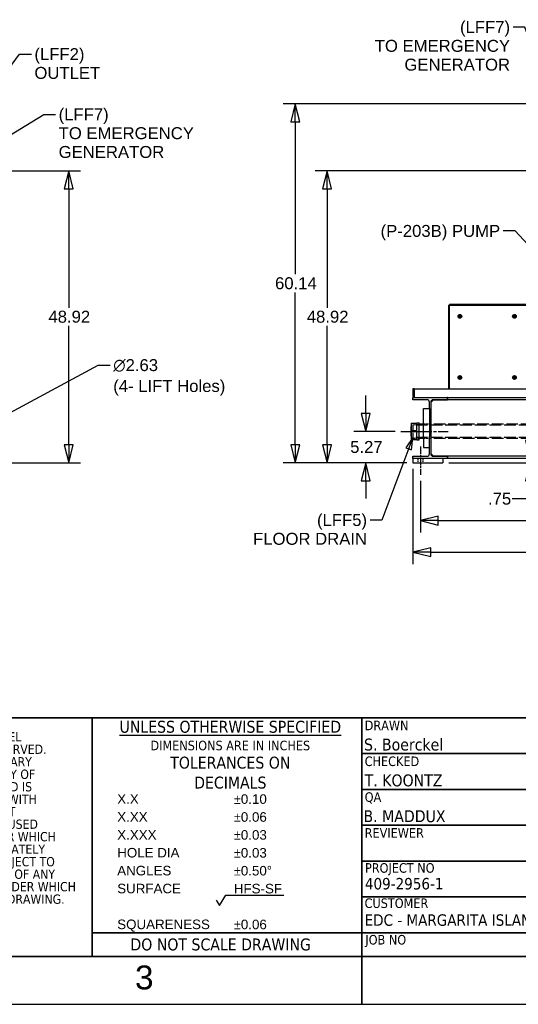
# Model space of a CAD drawing. Header units: inches. Extents: x 4 to 540, y 12 to 340.
# Tile 102 of 124: x 351 to 434, y 12 to 177. Entities that reach past the tile are written whole.
import ezdxf
from ezdxf.enums import TextEntityAlignment as Align

# ---------------------------------------------------------------- set-up
doc = ezdxf.new("R2010")
doc.units = ezdxf.units.IN
doc.header["$LTSCALE"] = 16
doc.header["$MEASUREMENT"] = 0
doc.linetypes.add('CHAIN', pattern=[0.7087, 0.4724, -0.0591, 0.1181, -0.0591])
doc.linetypes.add('DASHED', pattern=[0.2067, 0.1654, -0.0413])
doc.layers.get('0').update_dxf_attribs({"lineweight": 25})
doc.layers.get('DEFPOINTS').update_dxf_attribs({"lineweight": 25})
for name, color, linetype, lineweight in [('BORDER', 7, 'Continuous', 25), ('BORDER_INFO', 7, 'Continuous', 25), ('BORDER_TEXT', 7, 'Continuous', 25), ('CENTER', 7, 'CHAIN', 25), ('DIMEN', 7, 'Continuous', 25), ('HIDDEN', 7, 'DASHED', 25), ('Title (ANSI)', 7, 'Continuous', 50)]:
    doc.layers.add(name, color=color, linetype=linetype, lineweight=lineweight)
doc.styles.add('Note Text (ANSI)', font='tahoma.ttf')
doc.styles.get("Standard").update_dxf_attribs({"font": 'arial.ttf'})
doc.styles.add('Text Style148', font='tahoma.ttf')
doc.styles.add('Text Style149', font='tahoma.ttf')
doc.styles.add('Text Style153', font='arial.ttf')
doc.styles.add('Text Style154', font='tahoma.ttf')
doc.styles.add('Text Style154_163', font='tahoma.ttf')
doc.styles.add('Text Style190', font='tahoma.ttf', dxfattribs={"width": 0.9})
doc.styles.add('Text Style193', font='tahoma.ttf', dxfattribs={"width": 0.866606})
doc.dimstyles.new('DEFAULT-ANSI', dxfattribs={"dimscale": 16, "dimtxt": 0.125, "dimasz": 0.1875, "dimexe": 0.125, "dimexo": 0.0625, "dimgap": 0.031496, "dimtad": 0, "dimtih": 1, "dimtoh": 1, "dimrnd": 1e-08, "dimzin": 4, "dimdsep": 46, "dimtxsty": 'Standard', "dimblk": 'Filled-1', "dimcen": 0.09, "dimdle": 0.393701, "dimclrd": 256, "dimclre": 256, "dimclrt": 256, "dimadec": 0, "dimazin": 1, "dimtfac": 1.504, "dimtofl": 0, "dimtmove": 0, "dimatfit": 3, "dimldrblk": 'Filled-1', "dimfxl": 1, "dimtolj": 1, "dimtzin": 4, "dimlwd": 25, "dimlwe": 25, "dimarcsym": 0})
doc.dimstyles.new('DEFAULT-ANSI$7', dxfattribs={"dimscale": 16, "dimtxt": 0.125, "dimasz": 0.125, "dimexe": 0.125, "dimexo": 0.0625, "dimgap": 0.031496, "dimtad": 0, "dimtih": 1, "dimtoh": 1, "dimrnd": 1e-08, "dimzin": 4, "dimdsep": 46, "dimtxsty": 'Standard', "dimblk": 'Filled-1', "dimcen": 0.09, "dimdle": 0.393701, "dimclrd": 256, "dimclre": 256, "dimclrt": 256, "dimadec": 0, "dimazin": 1, "dimtfac": 1.504, "dimtofl": 0, "dimtmove": 0, "dimatfit": 3, "dimldrblk": 'Filled-1', "dimfxl": 1, "dimtolj": 1, "dimtzin": 4, "dimlwd": 25, "dimlwe": 25, "dimarcsym": 0})

# ---------------------------------------------------------------- blocks, each defined once
blk = doc.blocks.new('Borders ProEnergy ANSI-D')
at = {"layer": 'BORDER', "lineweight": 35}
for p, q in [((33.25, 1.25), (0.75, 1.25)), ((25.5, 0.75), (25.5, 1.25))]:
    blk.add_line(p, q, dxfattribs=at)
at = {"layer": 'DEFPOINTS'}
blk.add_line((0.25, 0.75), (33.75, 0.75), dxfattribs=at)
at = {"layer": 'BORDER_TEXT', "style": 'Text Style153'}
blk.add_text('3', height=0.25, dxfattribs=at).set_placement((23.125, 0.90625))
blk = doc.blocks.new('Title Blocks PROSERVICES')
at = {"layer": 'BORDER', "lineweight": 35}
for p, q in [((5, 7.45), (-1.306, 7.45)), ((2.176, 7.45), (2.176, 4.95)), ((5, 7.45), (5, 4.95)), ((12.75, 7.45), (5, 7.45)), ((5, 7.075), (7.75, 7.075)), ((5, 6.7), (7.75, 6.7)), ((5, 6.325), (7.75, 6.325)), ((5, 5.95), (7.75, 5.95)), ((5, 5.575), (7.75, 5.575)), ((5, 5.2), (2.176, 5.2)), ((7.75, 5.2), (5, 5.2)), ((-1.306, 4.95), (5, 4.95)), ((5, 4.95), (12.75, 4.95))]:
    blk.add_line(p, q, dxfattribs=at)
at = {"layer": 'BORDER_INFO'}
for p, q in [((3.511, 5.484), (3.576, 5.594)), ((3.576, 5.594), (4.185, 5.594)), ((3.476, 5.542), (3.511, 5.484))]:
    blk.add_line(p, q, dxfattribs=at)
at = {"layer": 'BORDER_INFO', "style": 'Text Style154'}
for s, p in [('DRAWN', (5.03, 7.42)), ('CHECKED', (5.03, 7.045)), ('QA', (5.03, 6.67)), ('REVIEWER', (5.03, 6.295)), ('PROJECT NO', (5.033, 5.928)), ('CUSTOMER', (5.029, 5.559)), ('JOB NO', (5.037, 5.176))]:
    blk.add_text(s, height=0.1, dxfattribs=at).set_placement(p, align=Align.TOP_LEFT)
at = {"layer": 'BORDER_INFO', "style": 'Text Style149'}
blk.add_text('DO NOT SCALE DRAWING', height=0.125, dxfattribs=at).set_placement((3.522, 5.077), align=Align.MIDDLE_CENTER)
at = {"layer": 'BORDER_INFO', "insert": (3.623, 7.419), "char_height": 0.075, "width": 2.7434, "attachment_point": 2, "line_spacing_factor": 1.002201, "style": 'Text Style154_163'}
blk.add_mtext('\\fTahoma|b0|i0;\\H0.1250;\\LUNLESS OTHERWISE SPECIFIED\\P\\l\\fTahoma|b0|i0;\\H0.1000;DIMENSIONS ARE IN INCHES\\P\\fTahoma|b0|i0;\\H0.1250;TOLERANCES ON\\PDECIMALS', dxfattribs=at)
at = {"layer": 'BORDER_INFO', "char_height": 0.1, "attachment_point": 1, "line_spacing_factor": 1.125}
for s, insert, width in [('\\fArial|b0|i0;\\H0.1000;X.X\\PX.XX\\PX.XXX\\fArial|b1|i0;\\H0.1000;\\L\\P\\l\\fArial|b0|i0;\\H0.1000;HOLE DIA\\fArial|b1|i0;\\H0.1000;\\L\\P\\l\\fArial|b0|i0;\\H0.1000;ANGLES\\PSURFACE\\P \\PSQUARENESS', (2.439, 6.65), 0.97073), ('\\fAIGDT|b0|i0;\\H0.1000;`\\fArial|b0|i0;\\H0.1000;0.10\\P\\fAIGDT|b0|i0;\\H0.1000;`\\fArial|b0|i0;\\H0.1000;0.06\\P\\fAIGDT|b0|i0;\\H0.1000;`\\fArial|b0|i0;\\H0.1000;0.03\\P\\fAIGDT|b0|i0;\\H0.1000;`\\fArial|b0|i0;\\H0.1000;0.03\\P\\fAIGDT|b0|i0;\\H0.1000;`\\fArial|b0|i0;\\H0.1000;0.50\\fAIGDT|b0|i0;\\H0.1000;~\\P\\fArial|b0|i0;\\H0.1000;HFS-SF\\P \\P\\fAIGDT|b0|i0;\\H0.1000;`\\fArial|b0|i0;\\H0.1000;0.06', (3.66, 6.649), 1.27725)]:
    blk.add_mtext(s, dxfattribs=dict(at, insert=insert, width=width))
at = {"layer": 'BORDER_TEXT', "insert": (0.495, 7.3), "char_height": 0.12, "attachment_point": 2, "line_spacing_factor": 0.808895, "style": 'Note Text (ANSI)'}
blk.add_mtext('\\fTahoma|b0|i0;\\H0.0970;© COPYRIGHT, 2009, PRO STEEL \\PMANUFACTURING ALL RIGHTS RESERVED. \\PTHIS DRAWING IS THE PROPRIETARY\\PAND/OR CONFIDENTIAL PROPERTY OF \\PPRO STEEL MANUFACTURING AND IS\\PLOANED IN STRICT CONFIDENCE WITH \\PTHE UNDERSTANDING THAT IT\\PWILL NOT BE REPRODUCED NOR USED \\PFOR ANY PURPOSE EXCEPT THAT FOR WHICH \\PIT IS LOANED.  IT SHALL BE IMMEDIATELY \\PRETURNED ON DEMAND, AND IS SUBJECT TO \\PALL OTHER TERMS AND CONDITIONS OF ANY \\PWRITTEN AGREEMENT OR PURCHASE ORDER WHICH\\PINCORPORATES OR RELATES TO THIS DRAWING.\\fTahoma|b0|i0;\\H0.0900;\\P\\fTahoma|b0|i0;\\H0.1200; ', dxfattribs=at)
at = {"layer": 'Title (ANSI)'}
for tag, p, height, style in [('AUTHOR_001', (5.024, 7.108), 0.125, 'Text Style149'), ('CREATION_DATE_001', (6.761, 7.132), 0.125, 'Text Style149'), ('CHECKED_BY_001', (5.03, 6.733), 0.125, 'Text Style149'), ('CHECKED_DATE_001', (6.771, 6.757), 0.125, 'Text Style149'), ('TITLE_001', (7.769, 6.471), 0.18, 'Text Style148'), ('ENG_APPROVAL_DATE_001', (6.767, 6.382), 0.125, 'Text Style149'), ('ENG_APPROVED_BY_001', (5.017, 6.358), 0.125, 'Text Style149'), ('SUBJECT_001', (7.759, 5.797), 0.18, 'Text Style148'), ('PROJECT_001', (5.032, 5.653), 0.12, 'Note Text (ANSI)'), ('Sheet_Size_001', (7.911, 5.285), 0.18, 'Text Style148'), ('COMPANY_001', (5.029, 5.272), 0.12, 'Note Text (ANSI)'), ('Sheet_Revision_001', (12.453, 5.313), 0.125, 'Text Style149'), ('MASS\\P0;_001', (9.607, 4.986), 0.12, 'Note Text (ANSI)')]:
    blk.add_attdef(tag, p, '', height=height, dxfattribs=dict(at, style=style))
for tag, p, height, style, width in [('DESCRIPTION_001', (7.797, 6.141), 0.18, 'Text Style190', 0.9), ('SCALE_001', (8.247, 5.039), 0.12, 'Text Style193', 0.8666)]:
    blk.add_attdef(tag, p, '', height=height, dxfattribs=dict(at, style=style, width=width))
at = {"layer": 'Title (ANSI)', "style": 'Note Text (ANSI)'}
for tag, p in [('MFG_APPROVED_BY', (5.03, 6.101)), ('MFG_APPROVED_DATE', (6.78, 6.102)), ('COST_CENTER', (5.607, 5.14))]:
    blk.add_attdef(tag, text='', height=0.12, dxfattribs=at).set_placement(p, align=Align.TOP_LEFT)
blk.add_attdef('ML', text='', height=0.12, dxfattribs=at).set_placement((8.769, 5.391), align=Align.MIDDLE_CENTER)
blk = doc.blocks.new('Filled-1')
at = {"color": 0}
for p, q in [((0, 0), (-1, 0.25)), ((-1, 0.25), (-1, -0.25)), ((-1, 0), (0, 0)), ((-1, -0.25), (0, 0))]:
    blk.add_line(p, q, dxfattribs=at)
at = {"color": 0, "flags": 128}
blk.add_lwpolyline([(-1, -0.25), (0, 0), (-1, 0.25), (-1, -0.25)], dxfattribs=at)
at = {"color": 0}
blk.add_solid([(-1, -0.25), (0, 0), (-1, 0.25), (-1, -0.25)], dxfattribs=at)
blk = doc.blocks.new('*D41')
at = {"layer": 'DEFPOINTS', "color": 0, "linetype": 'Continuous'}
for p in [(342.28, 151.64), (341.26, 102.72), (358.9, 102.72)]:
    blk.add_point(p, dxfattribs=at)
at = {"layer": 'DIMEN', "linetype": 'Continuous', "lineweight": 25}
for p, q in [((343.28, 151.64), (360.9, 151.64)), ((358.9, 148.64), (358.9, 128.7)), ((358.9, 105.72), (358.9, 125.65)), ((342.26, 102.72), (360.9, 102.72))]:
    blk.add_line(p, q, dxfattribs=at)
at = {"layer": 'DIMEN', "linetype": 'Continuous', "lineweight": 25, "xscale": 3, "yscale": 3, "zscale": 3}
for p, rotation in [((358.9, 151.64), 90), ((358.9, 102.72), 270)]:
    blk.add_blockref('Filled-1', p, dxfattribs=dict(at, rotation=rotation))
at = {"layer": 'DIMEN', "linetype": 'Continuous', "lineweight": 25, "insert": (355.5, 128.2), "char_height": 2, "attachment_point": 1}
blk.add_mtext('\\A1;48.92', dxfattribs=at)
blk = doc.blocks.new('*D44')
at = {"layer": 'DEFPOINTS', "color": 0, "linetype": 'Continuous'}
for p in [(408.65, 107.99), (414.56, 107.99), (416.56, 102.72)]:
    blk.add_point(p, dxfattribs=at)
at = {"layer": 'DIMEN', "linetype": 'Continuous', "lineweight": 25}
for p, q in [((408.65, 110.99), (408.65, 113.99)), ((413.56, 107.99), (406.65, 107.99)), ((415.56, 102.72), (406.65, 102.72)), ((408.65, 99.72), (408.65, 96.72))]:
    blk.add_line(p, q, dxfattribs=at)
at = {"layer": 'DIMEN', "linetype": 'Continuous', "lineweight": 25, "xscale": 3, "yscale": 3, "zscale": 3}
for p, rotation in [((408.65, 107.99), 270), ((408.65, 102.72), 90)]:
    blk.add_blockref('Filled-1', p, dxfattribs=dict(at, rotation=rotation))
at = {"layer": 'DIMEN', "linetype": 'Continuous', "lineweight": 25, "insert": (406.05, 106.38), "char_height": 2, "attachment_point": 1}
blk.add_mtext('\\A1;5.27', dxfattribs=at)
blk = doc.blocks.new('*D45')
at = {"layer": 'DEFPOINTS', "color": 0, "linetype": 'Continuous'}
for p in [(402.18, 151.64), (441.06, 151.64), (416.56, 102.72)]:
    blk.add_point(p, dxfattribs=at)
at = {"layer": 'DIMEN', "linetype": 'Continuous', "lineweight": 25}
for p, q in [((440.06, 151.64), (400.18, 151.64)), ((402.18, 148.64), (402.18, 128.7)), ((402.18, 105.72), (402.18, 125.65)), ((415.56, 102.72), (400.18, 102.72))]:
    blk.add_line(p, q, dxfattribs=at)
at = {"layer": 'DIMEN', "linetype": 'Continuous', "lineweight": 25, "xscale": 3, "yscale": 3, "zscale": 3}
for p, rotation in [((402.18, 151.64), 90), ((402.18, 102.72), 270)]:
    blk.add_blockref('Filled-1', p, dxfattribs=dict(at, rotation=rotation))
at = {"layer": 'DIMEN', "linetype": 'Continuous', "lineweight": 25, "insert": (398.78, 128.2), "char_height": 2, "attachment_point": 1}
blk.add_mtext('\\A1;48.92', dxfattribs=at)
blk = doc.blocks.new('*D46')
at = {"layer": 'DEFPOINTS', "color": 0, "linetype": 'Continuous'}
for p in [(396.84, 162.85), (460.1, 162.85), (416.56, 102.72)]:
    blk.add_point(p, dxfattribs=at)
at = {"layer": 'DIMEN', "linetype": 'Continuous', "lineweight": 25}
for p, q in [((459.1, 162.85), (394.84, 162.85)), ((396.84, 159.85), (396.84, 134.31)), ((396.84, 105.72), (396.84, 131.26)), ((415.56, 102.72), (394.84, 102.72))]:
    blk.add_line(p, q, dxfattribs=at)
at = {"layer": 'DIMEN', "linetype": 'Continuous', "lineweight": 25, "xscale": 3, "yscale": 3, "zscale": 3}
for p, rotation in [((396.84, 162.85), 90), ((396.84, 102.72), 270)]:
    blk.add_blockref('Filled-1', p, dxfattribs=dict(at, rotation=rotation))
at = {"layer": 'DIMEN', "linetype": 'Continuous', "lineweight": 25, "insert": (393.46, 133.81), "char_height": 2, "attachment_point": 1}
blk.add_mtext('\\A1;60.14', dxfattribs=at)
blk = doc.blocks.new('*D47')
at = {"layer": 'DEFPOINTS', "color": 0, "linetype": 'Continuous'}
for p in [(421.56, 102.72), (430.9, 103.47), (436.16, 103.47)]:
    blk.add_point(p, dxfattribs=at)
at = {"layer": 'DIMEN', "linetype": 'Continuous', "lineweight": 25}
for p, q in [((436.16, 106.47), (436.16, 109.47)), ((422.56, 102.72), (438.16, 102.72)), ((436.16, 99.72), (436.16, 96.7)), ((436.16, 96.7), (433.16, 96.7))]:
    blk.add_line(p, q, dxfattribs=at)
at = {"layer": 'DIMEN', "linetype": 'Continuous', "lineweight": 25, "xscale": 3, "yscale": 3, "zscale": 3}
for p, rotation in [((436.16, 103.47), 270), ((436.16, 102.72), 90)]:
    blk.add_blockref('Filled-1', p, dxfattribs=dict(at, rotation=rotation))
at = {"layer": 'DIMEN', "linetype": 'Continuous', "lineweight": 25, "insert": (429.14, 97.72), "char_height": 2, "attachment_point": 1}
blk.add_mtext('\\A1;.75', dxfattribs=at)
blk = doc.blocks.new('*D48')
at = {"layer": 'DEFPOINTS', "color": 0, "linetype": 'Continuous'}
for p in [(417.81, 100.72), (508.31, 100.72), (508.31, 93.04)]:
    blk.add_point(p, dxfattribs=at)
at = {"layer": 'DIMEN', "linetype": 'Continuous', "lineweight": 25}
for p, q in [((417.81, 99.72), (417.81, 91.04)), ((508.31, 99.72), (508.31, 91.04)), ((420.81, 93.04), (459.18, 93.04)), ((505.31, 93.04), (466.93, 93.04))]:
    blk.add_line(p, q, dxfattribs=at)
at = {"layer": 'DIMEN', "linetype": 'Continuous', "lineweight": 25, "xscale": 3, "yscale": 3, "zscale": 3, "rotation": 180}
blk.add_blockref('Filled-1', (417.81, 93.04), dxfattribs=at)
at = {"layer": 'DIMEN', "linetype": 'Continuous', "lineweight": 25, "xscale": 3, "yscale": 3, "zscale": 3}
blk.add_blockref('Filled-1', (508.31, 93.04), dxfattribs=at)
at = {"layer": 'DIMEN', "linetype": 'Continuous', "lineweight": 25, "insert": (459.69, 94.06), "char_height": 2, "attachment_point": 1}
blk.add_mtext('\\A1;90.50', dxfattribs=at)
blk = doc.blocks.new('*D49')
at = {"layer": 'DEFPOINTS', "color": 0, "linetype": 'Continuous'}
for p in [(416.56, 102.72), (509.56, 102.72), (509.56, 87.75)]:
    blk.add_point(p, dxfattribs=at)
at = {"layer": 'DIMEN', "linetype": 'Continuous', "lineweight": 25}
for p, q in [((416.56, 101.72), (416.56, 85.75)), ((509.56, 101.72), (509.56, 85.75)), ((419.56, 87.75), (459.18, 87.75)), ((506.56, 87.75), (466.93, 87.75))]:
    blk.add_line(p, q, dxfattribs=at)
at = {"layer": 'DIMEN', "linetype": 'Continuous', "lineweight": 25, "xscale": 3, "yscale": 3, "zscale": 3, "rotation": 180}
blk.add_blockref('Filled-1', (416.56, 87.75), dxfattribs=at)
at = {"layer": 'DIMEN', "linetype": 'Continuous', "lineweight": 25, "xscale": 3, "yscale": 3, "zscale": 3}
blk.add_blockref('Filled-1', (509.56, 87.75), dxfattribs=at)
at = {"layer": 'DIMEN', "linetype": 'Continuous', "lineweight": 25, "insert": (459.69, 88.77), "char_height": 2, "attachment_point": 1}
blk.add_mtext('\\A1;93.00', dxfattribs=at)

msp = doc.modelspace()

# ---------------------------------------------------------------- linework, layer by layer
for p, q in [((422.557, 115.826), (422.557, 129.138)), ((422.557, 129.138), (422.661, 129.138)), ((422.661, 115.826), (422.661, 129.138)), ((437.307, 129.243), (422.662, 129.243)), ((422.662, 129.139), (422.662, 129.243)), ((422.662, 129.139), (437.307, 129.139)), ((422.557, 115.139), (422.557, 115.826)), ((422.557, 115.826), (422.661, 115.826)), ((422.661, 115.139), (422.661, 115.826)), ((416.557, 115.139), (416.557, 113.951)), ((416.744, 115.139), (416.557, 115.139)), ((416.557, 113.951), (416.744, 113.951)), ((416.744, 113.951), (416.744, 115.139)), ((416.745, 115.139), (416.745, 113.951)), ((416.745, 115.139), (509.368, 115.139)), ((416.557, 113.639), (422.307, 113.639)), ((416.557, 113.279), (416.557, 113.639)), ((418.922, 113.279), (416.557, 113.279)), ((419.312, 111.804), (419.312, 112.889)), ((419.552, 112.889), (419.552, 104.219)), ((419.619, 112.889), (419.557, 112.826)), ((419.557, 112.826), (419.557, 104.281)), ((419.947, 113.216), (419.619, 112.889)), ((422.307, 113.279), (419.942, 113.279)), ((422.369, 113.216), (419.947, 113.216)), ((422.307, 113.639), (422.307, 113.279)), ((422.369, 113.639), (422.307, 113.639)), ((422.369, 113.639), (422.369, 113.279)), ((422.369, 113.639), (503.744, 113.639)), ((422.369, 113.279), (422.369, 113.216)), ((503.744, 113.279), (422.369, 113.279)), ((418.312, 111.804), (419.312, 111.804)), ((418.312, 107.109), (418.312, 111.804)), ((419.312, 111.804), (419.312, 107.109)), ((416.307, 108.068), (416.307, 109.348)), ((416.307, 109.348), (417.221, 109.348)), ((417.221, 108.068), (417.221, 109.427)), ((417.221, 109.427), (417.615, 109.427)), ((417.615, 106.553), (417.615, 109.427)), ((418.312, 109.177), (417.615, 109.177)), ((419.557, 109.177), (419.552, 109.177)), ((416.32, 108.068), (416.307, 108.068)), ((416.307, 107.911), (416.32, 107.911)), ((416.307, 106.631), (416.307, 107.911)), ((417.221, 108.068), (416.32, 108.068)), ((416.32, 107.911), (416.32, 108.068)), ((417.221, 107.911), (416.32, 107.911)), ((417.221, 106.553), (417.221, 107.911)), ((416.307, 106.631), (417.221, 106.631)), ((417.221, 106.553), (417.615, 106.553)), ((418.312, 106.802), (417.615, 106.802)), ((418.312, 107.109), (418.312, 105.304)), ((419.312, 105.304), (419.312, 107.109)), ((419.557, 106.802), (419.552, 106.802)), ((418.312, 105.304), (419.312, 105.304)), ((419.312, 104.219), (419.312, 105.304)), ((419.557, 104.281), (419.619, 104.219)), ((419.619, 104.219), (419.947, 103.891)), ((416.557, 103.829), (418.922, 103.829)), ((416.557, 103.469), (416.557, 103.829)), ((422.307, 103.469), (416.557, 103.469)), ((416.557, 103.469), (416.557, 102.719)), ((416.557, 102.719), (421.557, 102.719)), ((419.942, 103.829), (422.307, 103.829)), ((419.947, 103.891), (422.369, 103.891)), ((421.557, 103.469), (421.557, 102.719)), ((422.307, 103.829), (422.307, 103.469)), ((422.369, 103.891), (422.369, 103.829)), ((422.369, 103.829), (422.369, 103.469)), ((503.744, 103.829), (422.369, 103.829)), ((503.744, 103.469), (422.369, 103.469))]:
    msp.add_line(p, q)
for centre, radius in [((424.432, 127.264), 0.312), ((424.432, 127.264), 0.125), ((424.432, 127.264), 0.0938), ((433.557, 127.264), 0.312), ((433.557, 127.264), 0.125), ((433.557, 127.264), 0.0938), ((424.432, 117.014), 0.312), ((424.432, 117.014), 0.125), ((433.557, 117.014), 0.312), ((433.557, 117.014), 0.125), ((424.432, 117.014), 0.0938), ((433.557, 117.014), 0.0938)]:
    msp.add_circle(centre, radius)
for centre, radius, start, end in [((424.432, 127.264), 0.243, 123.94297, 176.05703), ((424.432, 127.264), 0.243, 183.94297, 236.05703), ((424.432, 127.264), 0.219, 150, 210), ((424.432, 127.264), 0.219, 90, 150), ((424.432, 127.264), 0.219, 210, 270), ((424.432, 127.264), 0.244, 63.94297, 116.05703), ((424.432, 127.264), 0.244, 243.94297, 296.05703), ((424.432, 127.264), 0.219, 30, 90), ((424.432, 127.264), 0.219, 270, 330), ((424.432, 127.264), 0.243, 6.42541, 56.05703), ((424.432, 127.264), 0.243, 303.94297, 353.57459), ((424.432, 127.264), 0.219, 330, 30), ((433.557, 127.264), 0.243, 123.94297, 176.05703), ((433.557, 127.264), 0.243, 183.94297, 236.05703), ((433.557, 127.264), 0.219, 150, 210), ((433.557, 127.264), 0.219, 90, 150), ((433.557, 127.264), 0.219, 210, 270), ((433.557, 127.264), 0.243, 63.94297, 116.05703), ((433.557, 127.264), 0.244, 243.94297, 296.05703), ((433.557, 127.264), 0.219, 30, 90), ((433.557, 127.264), 0.219, 270, 330), ((433.557, 127.264), 0.243, 6.42541, 56.05703), ((433.557, 127.264), 0.243, 303.94297, 353.57459), ((433.557, 127.264), 0.219, 330, 30), ((424.432, 117.014), 0.243, 123.94297, 176.05703), ((424.432, 117.014), 0.219, 90, 150), ((424.432, 117.014), 0.244, 63.94297, 116.05703), ((424.432, 117.014), 0.219, 30, 90), ((424.432, 117.014), 0.244, 6.42541, 56.05703), ((433.557, 117.014), 0.243, 123.94297, 176.05703), ((433.557, 117.014), 0.219, 90, 150), ((433.557, 117.014), 0.243, 63.94297, 116.05703), ((433.557, 117.014), 0.219, 30, 90), ((433.557, 117.014), 0.243, 6.42541, 56.05703), ((424.432, 117.014), 0.243, 183.94297, 236.05703), ((424.432, 117.014), 0.219, 150, 210), ((424.432, 117.014), 0.219, 210, 270), ((424.432, 117.014), 0.244, 243.94297, 296.05703), ((424.432, 117.014), 0.219, 270, 330), ((424.432, 117.014), 0.243, 303.94297, 353.57459), ((424.432, 117.014), 0.219, 330, 30), ((433.557, 117.014), 0.243, 183.94297, 236.05703), ((433.557, 117.014), 0.219, 150, 210), ((433.557, 117.014), 0.219, 210, 270), ((433.557, 117.014), 0.244, 243.94297, 296.05703), ((433.557, 117.014), 0.219, 270, 330), ((433.557, 117.014), 0.243, 303.94297, 353.57459), ((433.557, 117.014), 0.219, 330, 30), ((418.922, 112.889), 0.39, 0, 90), ((419.942, 112.889), 0.39, 90, 180), ((424.662, 107.99), 8.465, 170.76611, 189.23389), ((418.922, 104.219), 0.39, 270, 0), ((419.942, 104.219), 0.39, 180, 270)]:
    msp.add_arc(centre, radius, start, end)
for points, knots in [([(422.786, 129.014), (422.744, 129.04), (422.703, 129.067), (422.68, 129.094), (422.668, 129.108), (422.661, 129.123), (422.661, 129.138)], [0, 0, 0, 0, 0.6441813, 0.6441813, 0.6441813, 1, 1, 1, 1]), ([(422.786, 129.014), (422.76, 129.056), (422.733, 129.097), (422.706, 129.12), (422.691, 129.132), (422.677, 129.139), (422.662, 129.139)], [0, 0, 0, 0, 0.6441813, 0.6441813, 0.6441813, 1, 1, 1, 1]), ([(424.668, 127.291), (424.669, 127.291), (424.67, 127.291), (424.672, 127.291), (424.672, 127.291), (424.673, 127.291), (424.674, 127.291), (424.674, 127.291)], [0.112895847, 0.112895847, 0.112895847, 0.112895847, 0.120064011, 0.120064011, 0.128616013, 0.128616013, 0.137140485, 0.137140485, 0.137140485, 0.137140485]), ([(424.674, 127.236), (424.674, 127.236), (424.673, 127.236), (424.672, 127.236), (424.672, 127.236), (424.67, 127.236), (424.669, 127.236), (424.668, 127.236)], [0.137140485, 0.137140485, 0.137140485, 0.137140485, 0.145664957, 0.145664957, 0.154216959, 0.154216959, 0.161385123, 0.161385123, 0.161385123, 0.161385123]), ([(433.793, 127.291), (433.794, 127.291), (433.795, 127.291), (433.797, 127.291), (433.797, 127.291), (433.798, 127.291), (433.799, 127.291), (433.799, 127.291)], [0.112895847, 0.112895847, 0.112895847, 0.112895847, 0.120064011, 0.120064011, 0.128616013, 0.128616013, 0.137140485, 0.137140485, 0.137140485, 0.137140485]), ([(433.799, 127.236), (433.799, 127.236), (433.798, 127.236), (433.797, 127.236), (433.797, 127.236), (433.795, 127.236), (433.794, 127.236), (433.793, 127.236)], [0.137140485, 0.137140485, 0.137140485, 0.137140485, 0.145664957, 0.145664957, 0.154216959, 0.154216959, 0.161385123, 0.161385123, 0.161385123, 0.161385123]), ([(424.668, 117.041), (424.669, 117.041), (424.67, 117.041), (424.672, 117.041), (424.672, 117.041), (424.673, 117.041), (424.674, 117.041), (424.674, 117.041)], [0.112895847, 0.112895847, 0.112895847, 0.112895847, 0.120064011, 0.120064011, 0.128616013, 0.128616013, 0.137140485, 0.137140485, 0.137140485, 0.137140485]), ([(424.674, 116.986), (424.674, 116.986), (424.673, 116.986), (424.672, 116.986), (424.672, 116.986), (424.67, 116.986), (424.669, 116.986), (424.668, 116.986)], [0.137140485, 0.137140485, 0.137140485, 0.137140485, 0.145664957, 0.145664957, 0.154216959, 0.154216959, 0.161385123, 0.161385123, 0.161385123, 0.161385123]), ([(433.793, 117.041), (433.794, 117.041), (433.795, 117.041), (433.797, 117.041), (433.797, 117.041), (433.798, 117.041), (433.799, 117.041), (433.799, 117.041)], [0.112895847, 0.112895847, 0.112895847, 0.112895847, 0.120064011, 0.120064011, 0.128616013, 0.128616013, 0.137140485, 0.137140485, 0.137140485, 0.137140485]), ([(433.799, 116.986), (433.799, 116.986), (433.798, 116.986), (433.797, 116.986), (433.797, 116.986), (433.795, 116.986), (433.794, 116.986), (433.793, 116.986)], [0.137140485, 0.137140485, 0.137140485, 0.137140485, 0.145664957, 0.145664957, 0.154216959, 0.154216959, 0.161385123, 0.161385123, 0.161385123, 0.161385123]), ([(416.563, 113.889), (416.575, 113.827), (416.607, 113.769), (416.652, 113.726), (416.71, 113.671), (416.789, 113.639), (416.869, 113.639)], [-0.8725123, -0.8725123, -0.8725123, -0.8725123, -0.4877015, -0.4877015, -0.4877015, 0, 0, 0, 0]), ([(416.761, 113.889), (416.777, 113.827), (416.793, 113.769), (416.808, 113.726), (416.829, 113.671), (416.849, 113.639), (416.869, 113.639)], [-0.8725123, -0.8725123, -0.8725123, -0.8725123, -0.4877015, -0.4877015, -0.4877015, 0, 0, 0, 0])]:
    msp.add_open_spline(points, degree=3, knots=knots)
for points, weights in [([(424.179, 127.264), (424.213, 127.322), (424.242, 127.373)], [1.10906450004, 1.0930923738, 1]), ([(424.242, 127.154), (424.213, 127.205), (424.179, 127.264)], [1, 1.0930923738, 1.10906450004]), ([(424.242, 127.373), (424.271, 127.424), (424.305, 127.482)], [1, 1.0930923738, 1.10906450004]), ([(424.305, 127.045), (424.271, 127.103), (424.242, 127.154)], [1.10906450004, 1.0930923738, 1]), ([(424.305, 127.482), (424.373, 127.482), (424.432, 127.482)], [1.10906450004, 1.0930923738, 1]), ([(424.432, 127.045), (424.373, 127.045), (424.305, 127.045)], [1, 1.0930923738, 1.10906450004]), ([(424.432, 127.482), (424.49, 127.482), (424.558, 127.482)], [1, 1.0930923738, 1.10906450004]), ([(424.558, 127.045), (424.49, 127.045), (424.432, 127.045)], [1.10906450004, 1.0930923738, 1]), ([(424.558, 127.482), (424.592, 127.424), (424.621, 127.373)], [1.10906450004, 1.0930923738, 1]), ([(424.621, 127.154), (424.592, 127.103), (424.558, 127.045)], [1, 1.0930923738, 1.10906450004]), ([(424.621, 127.373), (424.65, 127.322), (424.684, 127.264)], [1, 1.0930923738, 1.10906450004]), ([(424.684, 127.264), (424.65, 127.205), (424.621, 127.154)], [1.10906450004, 1.0930923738, 1]), ([(433.304, 127.264), (433.338, 127.322), (433.367, 127.373)], [1.10906450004, 1.0930923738, 1]), ([(433.367, 127.154), (433.338, 127.205), (433.304, 127.264)], [1, 1.0930923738, 1.10906450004]), ([(433.367, 127.373), (433.396, 127.424), (433.43, 127.482)], [1, 1.0930923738, 1.10906450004]), ([(433.43, 127.045), (433.396, 127.103), (433.367, 127.154)], [1.10906450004, 1.0930923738, 1]), ([(433.43, 127.482), (433.498, 127.482), (433.557, 127.482)], [1.10906450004, 1.0930923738, 1]), ([(433.557, 127.045), (433.498, 127.045), (433.43, 127.045)], [1, 1.0930923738, 1.10906450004]), ([(433.557, 127.482), (433.615, 127.482), (433.683, 127.482)], [1, 1.0930923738, 1.10906450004]), ([(433.683, 127.045), (433.615, 127.045), (433.557, 127.045)], [1.10906450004, 1.0930923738, 1]), ([(433.683, 127.482), (433.717, 127.424), (433.746, 127.373)], [1.10906450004, 1.0930923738, 1]), ([(433.746, 127.154), (433.717, 127.103), (433.683, 127.045)], [1, 1.0930923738, 1.10906450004]), ([(433.746, 127.373), (433.775, 127.322), (433.809, 127.264)], [1, 1.0930923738, 1.10906450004]), ([(433.809, 127.264), (433.775, 127.205), (433.746, 127.154)], [1.10906450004, 1.0930923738, 1]), ([(424.242, 117.123), (424.271, 117.174), (424.305, 117.232)], [1, 1.0930923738, 1.10906450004]), ([(424.305, 117.232), (424.373, 117.232), (424.432, 117.232)], [1.10906450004, 1.0930923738, 1]), ([(424.432, 117.232), (424.49, 117.232), (424.558, 117.232)], [1, 1.0930923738, 1.10906450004]), ([(424.558, 117.232), (424.592, 117.174), (424.621, 117.123)], [1.10906450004, 1.0930923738, 1]), ([(433.367, 117.123), (433.396, 117.174), (433.43, 117.232)], [1, 1.0930923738, 1.10906450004]), ([(433.43, 117.232), (433.498, 117.232), (433.557, 117.232)], [1.10906450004, 1.0930923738, 1]), ([(433.557, 117.232), (433.615, 117.232), (433.683, 117.232)], [1, 1.0930923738, 1.10906450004]), ([(433.683, 117.232), (433.717, 117.174), (433.746, 117.123)], [1.10906450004, 1.0930923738, 1]), ([(424.179, 117.014), (424.213, 117.072), (424.242, 117.123)], [1.10906450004, 1.0930923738, 1]), ([(424.242, 116.904), (424.213, 116.955), (424.179, 117.014)], [1, 1.0930923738, 1.10906450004]), ([(424.305, 116.795), (424.271, 116.853), (424.242, 116.904)], [1.10906450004, 1.0930923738, 1]), ([(424.432, 116.795), (424.373, 116.795), (424.305, 116.795)], [1, 1.0930923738, 1.10906450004]), ([(424.558, 116.795), (424.49, 116.795), (424.432, 116.795)], [1.10906450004, 1.0930923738, 1]), ([(424.621, 116.904), (424.592, 116.853), (424.558, 116.795)], [1, 1.0930923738, 1.10906450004]), ([(424.621, 117.123), (424.65, 117.072), (424.684, 117.014)], [1, 1.0930923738, 1.10906450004]), ([(424.684, 117.014), (424.65, 116.955), (424.621, 116.904)], [1.10906450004, 1.0930923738, 1]), ([(433.304, 117.014), (433.338, 117.072), (433.367, 117.123)], [1.10906450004, 1.0930923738, 1]), ([(433.367, 116.904), (433.338, 116.955), (433.304, 117.014)], [1, 1.0930923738, 1.10906450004]), ([(433.43, 116.795), (433.396, 116.853), (433.367, 116.904)], [1.10906450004, 1.0930923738, 1]), ([(433.557, 116.795), (433.498, 116.795), (433.43, 116.795)], [1, 1.0930923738, 1.10906450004]), ([(433.683, 116.795), (433.615, 116.795), (433.557, 116.795)], [1.10906450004, 1.0930923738, 1]), ([(433.746, 116.904), (433.717, 116.853), (433.683, 116.795)], [1, 1.0930923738, 1.10906450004]), ([(433.746, 117.123), (433.775, 117.072), (433.809, 117.014)], [1, 1.0930923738, 1.10906450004]), ([(433.809, 117.014), (433.775, 116.955), (433.746, 116.904)], [1.10906450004, 1.0930923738, 1])]:
    msp.add_rational_spline(points, weights, degree=2)
for points in [[(416.557, 113.951), (416.557, 113.93), (416.559, 113.909), (416.563, 113.889)], [(416.761, 113.889), (416.75, 113.908), (416.744, 113.929), (416.744, 113.951)], [(416.745, 113.951), (416.75, 113.93), (416.755, 113.909), (416.761, 113.889)]]:
    msp.add_open_spline(points, degree=3)
at = {"layer": 'CENTER', "linetype": 'CHAIN', "ltscale": 0.274825}
msp.add_line((414.557, 107.99), (422.475, 107.99), dxfattribs=at)
at = {"layer": 'CENTER', "linetype": 'CHAIN', "ltscale": 0.164822}
msp.add_line((417.807, 105.469), (417.807, 100.719), dxfattribs=at)
at = {"layer": 'HIDDEN', "ltscale": 0.126118}
for p, q in [((416.557, 109.111), (417.615, 109.177)), ((416.557, 106.868), (417.615, 106.802))]:
    msp.add_line(p, q, dxfattribs=at)
at = {"layer": 'HIDDEN', "ltscale": 0.419274}
msp.add_line((416.557, 109.111), (416.557, 106.868), dxfattribs=at)
at = {"layer": 'HIDDEN', "ltscale": 0.745427}
for p, q in [((460.932, 109.023), (416.557, 109.023)), ((460.932, 106.956), (416.557, 106.956))]:
    msp.add_line(p, q, dxfattribs=at)
at = {"layer": 'HIDDEN', "ltscale": 0.147514}
for p, q in [((419.552, 109.177), (418.312, 109.177)), ((419.552, 106.802), (418.312, 106.802))]:
    msp.add_line(p, q, dxfattribs=at)
at = {"layer": 'HIDDEN', "ltscale": 0.735917}
for p, q in [((460.932, 109.177), (419.557, 109.177)), ((460.932, 106.802), (419.557, 106.802))]:
    msp.add_line(p, q, dxfattribs=at)
at = {"layer": 'HIDDEN', "ltscale": 0.089183}
for p, q in [((417.369, 103.469), (417.369, 102.719)), ((418.244, 103.469), (418.244, 102.719))]:
    msp.add_line(p, q, dxfattribs=at)

# ---------------------------------------------------------------- block references
at = {"xscale": 16, "yscale": 16, "zscale": 16}
msp.add_blockref('Borders ProEnergy ANSI-D', (0, 0), dxfattribs=at)
ref = msp.add_blockref('Title Blocks PROSERVICES', (328, -59.2), dxfattribs=dict(xscale=16, yscale=16, zscale=16))
ref.add_attrib('AUTHOR_001', 'S. Boerckel', (408.377, 54.522), dxfattribs={"layer": 'Title (ANSI)', "height": 2, "style": 'Text Style149'})
ref.add_attrib('CHECKED_BY_001', 'T. KOONTZ', (408.48, 48.522), dxfattribs={"layer": 'Title (ANSI)', "height": 2, "style": 'Text Style149'})
ref.add_attrib('ENG_APPROVED_BY_001', 'B. MADDUX', (408.277, 42.522), dxfattribs={"layer": 'Title (ANSI)', "height": 2, "style": 'Text Style149'})
ref.add_attrib('PROJECT_001', '409-2956-1', (408.517, 31.247), dxfattribs={"layer": 'Title (ANSI)', "height": 1.92, "style": 'Note Text (ANSI)'})
ref.add_attrib('COMPANY_001', 'EDC - MARGARITA ISLAND', (408.463, 25.154), dxfattribs={"layer": 'Title (ANSI)', "height": 1.92, "style": 'Note Text (ANSI)'})

# ---------------------------------------------------------------- texts
at = {"layer": 'DIMEN', "char_height": 2}
for s, insert, width, attachment_point, line_spacing_factor in [('{(LFF7)\\PTO EMERGENCY\\PGENERATOR}', (432.829, 176.731), 22.67073, 3, 0.944221), ('{(LFF2)\\POUTLET}', (353.154, 172.196), 11.02439, 1, 0.944221), ('{(LFF7)\\PTO EMERGENCY\\PGENERATOR}', (357.21, 162.098), 22.67073, 1, 0.944221), ('{\\fAIGDT|b0|i0;\\H2.0000;n\\fArial|b0|i0;\\H2.0000;2.63\\P(4- LIFT Holes)}', (366.354, 120.092), 18.96983, 1, 1.05), ('{(LFF5)\\PFLOOR DRAIN}', (408.873, 94.138), 19.09756, 3, 0.944221)]:
    msp.add_mtext(s, dxfattribs=dict(at, insert=insert, width=width, attachment_point=attachment_point, line_spacing_factor=line_spacing_factor))
at = {"layer": 'DIMEN', "insert": (411.143, 142.576), "char_height": 2, "width": 20.02896, "attachment_point": 1}
msp.add_mtext('{(P-203B) PUMP}', dxfattribs=at)

# ---------------------------------------------------------------- dimensions: what is measured, and where the dimension line sits
at = {"layer": 'DIMEN', "linetype": 'Continuous', "lineweight": 25}
for base, p1, p2, angle, override, picture, middle in [((396.840203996, 162.853538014), (416.556617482, 102.718538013), (460.101617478, 162.853538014), 90, {"dimdec": 2, "dimtp": 0, "dimtm": 0, "dimtdec": 2, "dimatfit": 1}, '*D46', (396.840203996, 132.786038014)), ((358.9, 102.719), (342.282, 151.641), (341.262, 102.719), 270, {"dimdec": 2, "dimtp": 0, "dimtm": 0, "dimtdec": 2, "dimatfit": 1}, '*D41', (358.9, 127.18)), ((402.182, 151.641), (416.557, 102.719), (441.058, 151.641), 90, {"dimdec": 2, "dimtp": 0, "dimtm": 0, "dimtdec": 2, "dimatfit": 1}, '*D45', (402.182, 127.18)), ((408.645, 107.99), (416.557, 102.719), (414.557, 107.99), 90, {"dimdec": 2, "dimtp": 0, "dimtm": 0, "dimtdec": 2, "dimatfit": 1}, '*D44', (408.645, 105.354)), ((436.165, 103.469), (421.557, 102.719), (430.901, 103.469), 90, {"dimdec": 2, "dimse2": 1, "dimtp": 0, "dimtm": 0, "dimtdec": 2, "dimatfit": 1}, '*D47', (430.901, 96.701)), ((509.557, 87.749), (416.557, 102.719), (509.557, 102.719), 180, {"dimtih": 0, "dimtoh": 0, "dimdec": 2, "dimtp": 0, "dimtm": 0, "dimtdec": 2, "dimatfit": 1}, '*D49', (463.057, 87.749)), ((508.307, 93.039), (417.807, 100.719), (508.307, 100.719), 180, {"dimtih": 0, "dimtoh": 0, "dimdec": 2, "dimtp": 0, "dimtm": 0, "dimtdec": 2, "dimatfit": 1}, '*D48', (463.057, 93.039))]:
    dim = msp.add_linear_dim(base=base, p1=p1, p2=p2, angle=angle, dimstyle='DEFAULT-ANSI', override=override, dxfattribs=at)
    dim.commit()
    dim.dimension.update_dxf_attribs({"geometry": picture, "text_midpoint": middle, "dimtype": 160})

# ---------------------------------------------------------------- leaders
at = {"layer": 'DIMEN', "linetype": 'Continuous', "lineweight": 25, "annotation_type": 0, "has_hookline": 1}
for points, hookline_direction, text_width in [([(443.746, 152.59), (435.333, 175.731), (433.333, 175.731)], 1, 22.577), ([(339.152, 155.645), (350.65, 171.196), (352.65, 171.196)], 0, 10.831), ([(340.407, 152.339), (354.706, 161.098), (356.706, 161.098)], 0, 22.577), ([(439.779, 135.002), (433.676, 141.576), (431.676, 141.576)], 1, 19.738), ([(346.399, 109.71), (363.85, 119.092), (365.85, 119.092)], 0, 18.514), ([(416.557, 106.956), (411.377, 93.138), (409.377, 93.138)], 1, 18.636)]:
    msp.add_leader(points, dimstyle='DEFAULT-ANSI$7', override={"dimtad": 0}, dxfattribs=dict(at, hookline_direction=hookline_direction, text_width=text_width))

doc.saveas('drawing.dxf')
